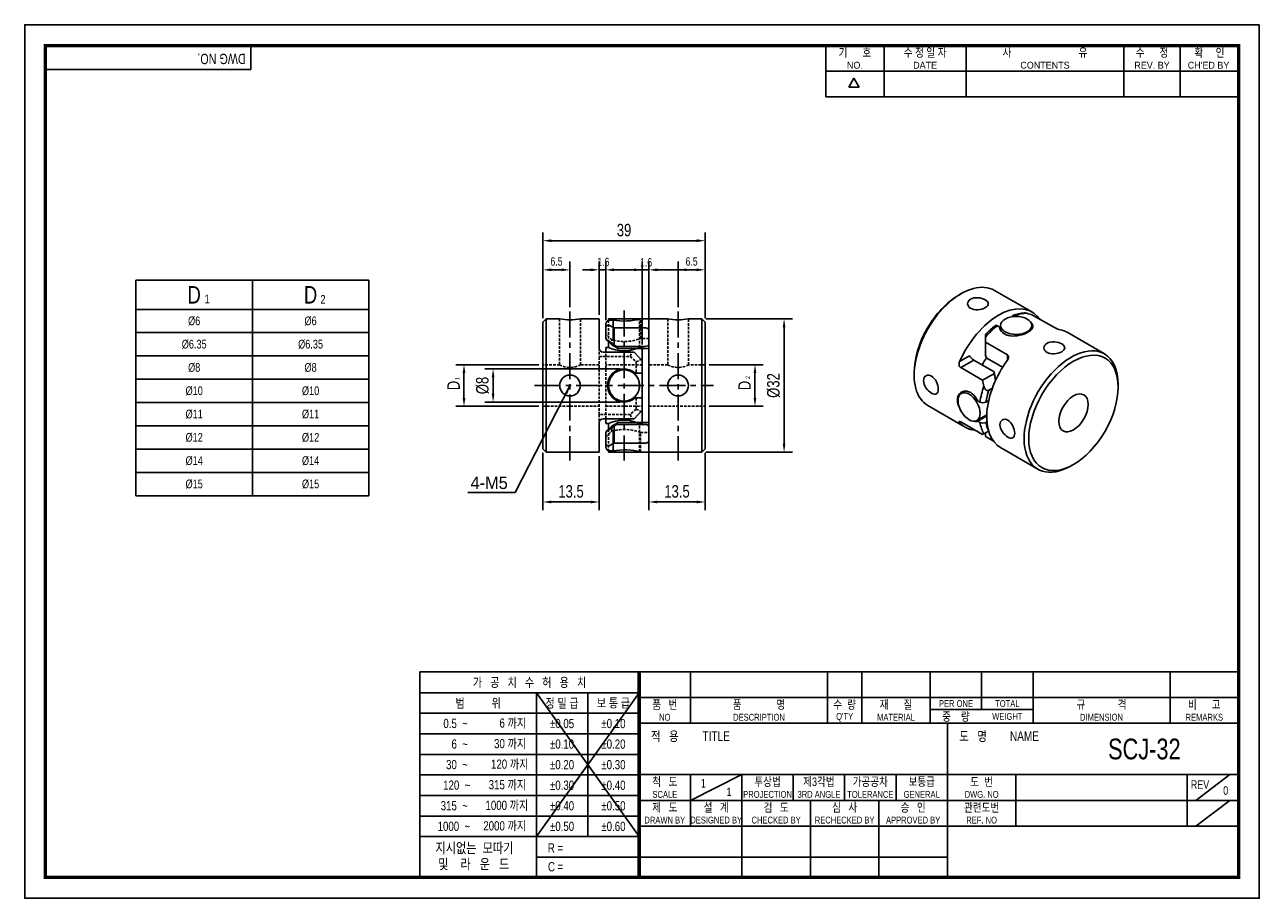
# Model space of a CAD drawing. Header units: millimetres. Extents: x 0 to 297, y 0 to 210.
import ezdxf
from ezdxf.enums import TextEntityAlignment as Align

# ---------------------------------------------------------------- set-up
doc = ezdxf.new("R2010")
doc.units = ezdxf.units.MM
doc.header["$LTSCALE"] = 5
for name, pattern in [('CENTER', [2, 1.25, -0.25, 0.25, -0.25]), ('CENTER2', [1.125, 0.75, -0.125, 0.125, -0.125]), ('DASHED', [0.75, 0.5, -0.25]), ('HIDDEN', [0.375, 0.25, -0.125]), ('HIDDEN2', [0.1875, 0.125, -0.0625]), ('PHANTOM2', [1.25, 0.625, -0.125, 0.125, -0.125, 0.125, -0.125])]:
    doc.linetypes.add(name, pattern=pattern)
doc.layers.get('0').update_dxf_attribs({"linetype": 'CONTINUOUS'})
doc.layers.get('Defpoints').update_dxf_attribs({"linetype": 'CONTINUOUS'})
for name, color, linetype in [('BM', 2, 'CONTINUOUS'), ('C', 1, 'CENTER2'), ('CT', 1, 'CENTER'), ('D', 7, 'CONTINUOUS'), ('DIM', 7, 'CONTINUOUS'), ('H', 3, 'HIDDEN'), ('HD', 4, 'DASHED'), ('P', 4, 'PHANTOM2')]:
    doc.layers.add(name, color=color, linetype=linetype)
doc.styles.get("Standard").update_dxf_attribs({"font": 'Gulim.ttf', "width": 0.8, "height": 3})
doc.dimstyles.new('LIM', dxfattribs={"dimtxt": 2, "dimasz": 2, "dimexe": 2, "dimexo": 1, "dimgap": 1, "dimtad": 1, "dimdec": 3, "dimzin": 9, "dimdsep": 46, "dimtxsty": 'Standard', "dimcen": 3, "dimclrd": 1, "dimclre": 1, "dimadec": 0, "dimazin": 0, "dimtfac": 1, "dimtdec": 3, "dimtmove": 0, "dimatfit": 3, "dimfxl": 0, "dimtolj": 1, "dimtzin": 0, "dimarcsym": 0})

# ---------------------------------------------------------------- blocks, each defined once
blk = doc.blocks.new('*D252')
at = {"layer": 'Defpoints', "color": 0}
for p in [(112.68, 127.27), (144.18, 127.27), (144.18, 119.27)]:
    blk.add_point(p, dxfattribs=at)
at = {"layer": 'DIM', "color": 1, "lineweight": -2}
for p, q in [((143.18, 127.27), (110.68, 127.27)), ((112.68, 121.27), (112.68, 125.27)), ((143.18, 119.27), (110.68, 119.27))]:
    blk.add_line(p, q, dxfattribs=at)
at = {"layer": 'DIM', "color": 1}
for points in [[(112.35, 125.27), (113.01, 125.27), (112.68, 127.27)], [(112.35, 121.27), (113.01, 121.27), (112.68, 119.27)]]:
    blk.add_solid(points, dxfattribs=at)
at = {"layer": 'DIM', "color": 0, "insert": (110.14, 123.27), "char_height": 3, "attachment_point": 5, "rotation": 90}
blk.add_mtext('\\A1;%%C8', dxfattribs=at)
blk = doc.blocks.new('*D253')
at = {"layer": 'Defpoints', "color": 0}
for p in [(163.68, 158.08), (124.68, 138.47), (163.68, 138.47)]:
    blk.add_point(p, dxfattribs=at)
at = {"layer": 'DIM', "color": 1, "lineweight": -2}
for p, q in [((124.68, 139.47), (124.68, 160.08)), ((126.68, 158.08), (161.68, 158.08)), ((163.68, 139.47), (163.68, 160.08))]:
    blk.add_line(p, q, dxfattribs=at)
at = {"layer": 'DIM', "color": 1}
for points in [[(126.68, 158.41), (126.68, 157.74), (124.68, 158.08)], [(161.68, 158.41), (161.68, 157.74), (163.68, 158.08)]]:
    blk.add_solid(points, dxfattribs=at)
at = {"layer": 'DIM', "color": 0, "insert": (144.18, 160.61), "char_height": 3, "attachment_point": 5}
blk.add_mtext('\\A1;39', dxfattribs=at)
blk = doc.blocks.new('*D254')
at = {"layer": 'Defpoints', "color": 0}
for p in [(124.68, 108.07), (138.18, 107.27), (138.18, 95.27)]:
    blk.add_point(p, dxfattribs=at)
at = {"layer": 'DIM', "color": 1, "lineweight": -2}
for p, q in [((124.68, 107.07), (124.68, 93.27)), ((138.18, 106.27), (138.18, 93.27)), ((126.68, 95.27), (136.18, 95.27))]:
    blk.add_line(p, q, dxfattribs=at)
at = {"layer": 'DIM', "color": 1}
for points in [[(126.68, 95.61), (126.68, 94.94), (124.68, 95.27)], [(136.18, 95.61), (136.18, 94.94), (138.18, 95.27)]]:
    blk.add_solid(points, dxfattribs=at)
at = {"layer": 'DIM', "color": 0, "insert": (131.43, 97.81), "char_height": 3, "attachment_point": 5}
blk.add_mtext('\\A1;13.5', dxfattribs=at)
blk = doc.blocks.new('*D255')
at = {"layer": 'Defpoints', "color": 0}
for p in [(105.68, 128.27), (124.68, 128.27), (124.68, 118.27)]:
    blk.add_point(p, dxfattribs=at)
at = {"layer": 'DIM', "color": 1, "lineweight": -2}
for p, q in [((123.68, 128.27), (103.68, 128.27)), ((105.68, 120.27), (105.68, 126.27)), ((123.68, 118.27), (103.68, 118.27))]:
    blk.add_line(p, q, dxfattribs=at)
at = {"layer": 'DIM', "color": 1}
for points in [[(105.35, 126.27), (106.01, 126.27), (105.68, 128.27)], [(105.35, 120.27), (106.01, 120.27), (105.68, 118.27)]]:
    blk.add_solid(points, dxfattribs=at)
at = {"layer": 'DIM', "color": 0, "insert": (103.18, 123.27), "char_height": 3, "attachment_point": 5, "rotation": 90}
blk.add_mtext('\\A1;D', dxfattribs=at)
blk = doc.blocks.new('*D256')
at = {"layer": 'Defpoints', "color": 0}
for p in [(150.18, 114.38), (163.68, 108.07), (150.18, 95.27)]:
    blk.add_point(p, dxfattribs=at)
at = {"layer": 'DIM', "color": 1, "lineweight": -2}
for p, q in [((150.18, 113.38), (150.18, 93.27)), ((163.68, 107.07), (163.68, 93.27)), ((161.68, 95.27), (152.18, 95.27))]:
    blk.add_line(p, q, dxfattribs=at)
at = {"layer": 'DIM', "color": 1}
for points in [[(152.18, 95.61), (152.18, 94.94), (150.18, 95.27)], [(161.68, 95.61), (161.68, 94.94), (163.68, 95.27)]]:
    blk.add_solid(points, dxfattribs=at)
at = {"layer": 'DIM', "color": 0, "insert": (156.93, 97.81), "char_height": 3, "attachment_point": 5}
blk.add_mtext('\\A1;13.5', dxfattribs=at)
blk = doc.blocks.new('*D257')
at = {"layer": 'Defpoints', "color": 0}
for p in [(162.88, 139.27), (162.88, 107.27), (182.68, 107.27)]:
    blk.add_point(p, dxfattribs=at)
at = {"layer": 'DIM', "color": 1, "lineweight": -2}
for p, q in [((163.88, 139.27), (184.68, 139.27)), ((182.68, 137.27), (182.68, 109.27)), ((163.88, 107.27), (184.68, 107.27))]:
    blk.add_line(p, q, dxfattribs=at)
at = {"layer": 'DIM', "color": 1}
for points in [[(182.35, 137.27), (183.01, 137.27), (182.68, 139.27)], [(182.35, 109.27), (183.01, 109.27), (182.68, 107.27)]]:
    blk.add_solid(points, dxfattribs=at)
at = {"layer": 'DIM', "color": 0, "insert": (180.14, 123.27), "char_height": 3, "attachment_point": 5, "rotation": 90}
blk.add_mtext('\\A1;%%C32', dxfattribs=at)
blk = doc.blocks.new('*D258')
at = {"layer": 'Defpoints', "color": 0}
for p in [(163.68, 128.27), (163.68, 118.27), (175.68, 118.27)]:
    blk.add_point(p, dxfattribs=at)
at = {"layer": 'DIM', "color": 1, "lineweight": -2}
for p, q in [((164.68, 128.27), (177.68, 128.27)), ((175.68, 126.27), (175.68, 120.27)), ((164.68, 118.27), (177.68, 118.27))]:
    blk.add_line(p, q, dxfattribs=at)
at = {"layer": 'DIM', "color": 1}
for points in [[(175.35, 126.27), (176.01, 126.27), (175.68, 128.27)], [(175.35, 120.27), (176.01, 120.27), (175.68, 118.27)]]:
    blk.add_solid(points, dxfattribs=at)
at = {"layer": 'DIM', "color": 0, "insert": (173.18, 123.27), "char_height": 3, "attachment_point": 5, "rotation": 90}
blk.add_mtext('\\A1;D', dxfattribs=at)

msp = doc.modelspace()

# ---------------------------------------------------------------- linework, layer by layer
for p, q in [((54.437, 199.2323), (54.437, 205)), ((192.7139, 192.6407), (192.7139, 205)), ((206.7211, 192.6407), (206.7211, 205)), ((226.4959, 192.6407), (226.4959, 205)), ((264.3976, 192.6407), (264.3976, 205)), ((277.9928, 192.6407), (277.9928, 205)), ((54.437, 199.2323), (5, 199.2323)), ((192.7139, 198.8204), (291.588, 198.8204)), ((198.2565, 194.9765), (199.4924, 197.1172)), ((200.7283, 194.9765), (199.4924, 197.1172)), ((200.7283, 194.9765), (198.2565, 194.9765)), ((192.7139, 192.6407), (291.588, 192.6407)), ((26.7749, 148.573), (26.7749, 96.773)), ((26.7749, 148.573), (82.7749, 148.573)), ((82.7749, 148.573), (82.7749, 96.773)), ((26.7749, 96.773), (82.7749, 96.773)), ((95.0758, 54.437), (95.0758, 5)), ((147.8086, 54.437), (95.0758, 54.437)), ((292, 54.437), (147.8086, 54.437)), ((147.8086, 54.437), (147.8086, 5)), ((160.1679, 54.437), (160.1679, 42.0778)), ((193.1259, 54.437), (193.1259, 42.0778)), ((201.3654, 54.437), (201.3654, 42.0778)), ((217.8444, 54.437), (217.8444, 42.0778)), ((230.2037, 54.437), (230.2037, 45.3736)), ((242.563, 54.437), (242.563, 42.0778)), ((275.521, 54.437), (275.521, 42.0778)), ((147.8086, 49.4295), (95.0758, 49.4295)), ((147.8086, 49.4295), (123.0901, 14.8235)), ((123.0901, 49.4295), (147.8086, 14.8235)), ((123.0901, 49.4295), (123.0901, 5)), ((135.4493, 49.4295), (135.4493, 14.8235)), ((147.8086, 48.2574), (292, 48.2574)), ((217.8444, 45.3736), (242.563, 45.3736)), ((147.8086, 44.4858), (95.0758, 44.4858)), ((147.8086, 42.0778), (292, 42.0778)), ((221.9642, 5), (221.9642, 42.0778)), ((147.8086, 39.5421), (95.0758, 39.5421)), ((147.8086, 34.5984), (95.0758, 34.5984)), ((147.8086, 29.7185), (292, 29.7185)), ((160.1679, 23.5389), (172.5271, 29.7185)), ((160.1679, 29.7185), (160.1679, 17.3593)), ((172.5271, 29.7185), (172.5271, 5)), ((184.8864, 29.7185), (184.8864, 23.5389)), ((197.2457, 29.7185), (197.2457, 23.5389)), ((209.6049, 29.7185), (209.6049, 23.5389)), ((238.4432, 29.7185), (238.4432, 17.3593)), ((279.6407, 29.7185), (279.6407, 17.3593)), ((281.7006, 23.5389), (289.9401, 29.7185)), ((147.8086, 29.6547), (95.0758, 29.6547)), ((147.8086, 24.711), (95.0758, 24.711)), ((147.8086, 23.5389), (221.9642, 23.5389)), ((189.0061, 23.5389), (189.0061, 5)), ((205.4852, 23.5389), (205.4852, 5)), ((221.9642, 23.5389), (292, 23.5389)), ((281.7006, 17.3593), (289.9401, 23.5389)), ((147.8086, 19.7673), (95.0758, 19.7673)), ((147.8086, 17.3593), (292, 17.3593)), ((147.8086, 14.8235), (95.0758, 14.8235)), ((147.8086, 9.8798), (123.0901, 9.8798)), ((147.8086, 9.8798), (221.9642, 9.8798))]:
    msp.add_line(p, q)
at = {"color": 4}
for p, q in [((54.7749, 148.573), (54.7749, 96.773)), ((26.7749, 141.573), (82.7749, 141.573))]:
    msp.add_line(p, q, dxfattribs=at)
at = {"color": 1}
for p, q in [((26.7749, 135.973), (82.7749, 135.973)), ((26.7749, 130.373), (82.7749, 130.373)), ((26.7749, 124.773), (82.7749, 124.773)), ((26.7749, 119.173), (82.7749, 119.173)), ((26.7749, 113.573), (82.7749, 113.573)), ((26.7749, 107.973), (82.7749, 107.973)), ((26.7749, 102.373), (82.7749, 102.373))]:
    msp.add_line(p, q, dxfattribs=at)
msp.add_lwpolyline([(297, 210), (0, 210), (0, 0), (297, 0)], close=True)
msp.add_lwpolyline([(292, 205, 0.8, 0.8, 0), (5, 205, 0.8, 0.8, 0), (5, 5, 0.8, 0.8, 0), (292, 5, 0.8, 0.8, 0)], format="xyseb", close=True)
at = {"const_width": 0.824}
msp.add_lwpolyline([(147.8086, 5), (147.8086, 54.437)], dxfattribs=at)
at = {"layer": 'BM', "linetype": 'Continuous'}
for p, q in [((242.2637, 140.9503), (233.2834, 146.135)), ((225.2834, 145.3426), (224.7177, 145.016)), ((238.2235, 140.0894), (238.5988, 139.8727)), ((247.6987, 137.1828), (242.4661, 140.2039)), ((243.3545, 139.6909), (243.6178, 139.8429)), ((125.4788, 139.2723), (124.6788, 138.4723)), ((124.6788, 108.0723), (124.6788, 138.4723)), ((125.4788, 107.2723), (125.4788, 139.2723)), ((128.6869, 139.2723), (125.4788, 139.2723)), ((138.1788, 139.2723), (133.6771, 139.2723)), ((138.1788, 139.2723), (138.1788, 132.2723)), ((139.7788, 137.02), (139.7788, 137.9692)), ((139.7788, 134.5944), (139.7788, 137.02)), ((140.4288, 139.2723), (147.9288, 139.2723)), ((140.4288, 139.2723), (140.4288, 138.9219)), ((141.533, 138.9885), (140.7788, 138.9885)), ((141.7788, 137.1287), (141.7788, 133.0791)), ((141.7788, 137.1287), (149.1788, 137.1287)), ((147.9288, 139.2116), (147.9288, 139.2723)), ((154.6805, 139.2723), (148.1763, 139.2723)), ((162.8788, 139.2723), (159.6706, 139.2723)), ((162.8788, 107.2723), (162.8788, 139.2723)), ((163.6788, 138.4723), (162.8788, 139.2723)), ((163.6788, 108.0723), (163.6788, 138.4723)), ((234.5142, 137.332), (233.9808, 137.6399)), ((234.7563, 137.7083), (234.7563, 136.573)), ((242.2563, 136.8344), (242.2563, 137.7083)), ((139.7788, 134.5944), (140.0283, 134.172)), ((141.2788, 133.0417), (140.0283, 134.172)), ((140.4288, 133.81), (140.4288, 132.4201)), ((150.1788, 136.5011), (150.1788, 110.0435)), ((231.1524, 134.922), (231.1524, 135.5159)), ((231.1524, 134.922), (231.1524, 133.6719)), ((231.1524, 133.6719), (236.385, 130.6509)), ((231.1524, 133.6719), (231.1524, 130.3654)), ((259.7292, 130.8665), (250.749, 136.0513)), ((146.5788, 131.2723), (139.1788, 131.2723)), ((139.7788, 131.2723), (139.7788, 132.4223)), ((140.434, 132.4223), (139.7788, 132.4223)), ((141.7788, 133.0791), (142.2583, 132.6531)), ((142.2583, 132.6531), (149.1788, 132.6531)), ((142.6738, 132.1648), (142.2583, 132.6531)), ((150.1788, 132.1648), (142.6738, 132.1648)), ((147.5788, 130.2723), (146.5788, 131.2723)), ((148.5788, 129.2796), (148.5788, 132.1718)), ((147.5788, 130.2723), (148.5788, 129.2723)), ((148.5788, 129.2723), (148.5788, 126.2723)), ((224.9095, 129.0417), (227.287, 130.4143)), ((228.3375, 129.3879), (225.1728, 127.5607)), ((233.2311, 126.5626), (228.3375, 129.3879)), ((231.1524, 130.3654), (231.4915, 129.8218)), ((231.4915, 129.8218), (235.2601, 127.646)), ((236.385, 129.3219), (236.385, 130.6509)), ((146.8245, 126.2723), (147.5788, 126.2723)), ((148.5788, 126.2723), (147.5788, 126.2723)), ((148.5788, 120.2723), (148.5788, 126.2723)), ((213.9697, 126.3998), (213.9697, 125.7466)), ((230.4054, 124.5397), (225.1728, 127.5607)), ((230.4054, 124.5397), (233.2689, 126.1929)), ((233.2689, 126.1929), (233.2311, 126.5626)), ((233.2519, 126.3794), (233.2311, 126.5626)), ((233.351, 125.6401), (233.2531, 126.3795)), ((226.2874, 121.9199), (225.3176, 121.36)), ((232.7931, 122.6522), (231.8965, 122.1346)), ((263.0429, 122.8889), (263.0429, 123.5421)), ((147.5788, 120.2723), (146.8245, 120.2723)), ((147.5788, 120.2723), (148.5788, 120.2723)), ((148.5788, 120.2723), (148.5788, 117.2723)), ((229.2641, 119.5976), (229.7974, 119.2897)), ((231.2253, 119.2976), (231.9129, 119.6946)), ((146.5788, 115.2723), (147.5788, 116.2723)), ((148.5788, 117.2723), (147.5788, 116.2723)), ((148.5788, 114.3764), (148.5788, 117.2723)), ((217.2834, 118.4222), (226.2637, 113.2375)), ((229.0676, 114.8648), (231.446, 116.238)), ((231.438, 115.9538), (229.2641, 114.6986)), ((138.1788, 107.2723), (138.1788, 114.2723)), ((139.1788, 115.2723), (146.5788, 115.2723)), ((139.7788, 114.1223), (139.7788, 115.2723)), ((139.7788, 114.1223), (140.431, 114.1223)), ((140.0283, 112.3726), (141.2788, 113.5029)), ((140.4288, 114.1233), (140.4288, 112.7346)), ((142.2583, 113.8915), (141.7788, 113.4655)), ((141.7788, 113.4655), (141.7788, 109.4159)), ((142.2583, 113.8915), (142.6738, 114.3798)), ((149.1788, 113.8915), (142.2583, 113.8915)), ((142.6738, 114.3798), (150.1788, 114.3798)), ((225.1728, 114.4968), (224.9095, 114.3448)), ((225.1728, 114.4968), (230.4054, 111.4757)), ((229.7974, 114.3907), (229.2641, 114.6986)), ((231.2253, 114.3986), (231.4786, 114.5449)), ((140.0283, 112.3726), (139.7788, 111.9501)), ((139.7788, 109.5246), (139.7788, 111.9501)), ((230.4054, 111.4757), (230.737, 111.6672)), ((231.8801, 112.3272), (230.737, 111.6672)), ((231.1524, 111.907), (231.1524, 111.0445)), ((231.1524, 111.0445), (232.951, 110.0061)), ((124.6788, 108.0723), (125.4788, 107.2723)), ((125.4788, 107.2723), (138.1788, 107.2723)), ((139.7788, 108.5754), (139.7788, 109.5246)), ((140.4288, 107.6244), (140.4288, 107.2723)), ((140.4288, 107.2723), (147.9288, 107.2723)), ((141.533, 107.5561), (140.7788, 107.5561)), ((141.7788, 109.4159), (149.1788, 109.4159)), ((147.9288, 107.2723), (147.9288, 107.3329)), ((148.1732, 107.2723), (162.8788, 107.2723)), ((162.8788, 107.2723), (163.6788, 108.0723)), ((234.749, 108.3385), (243.7292, 103.1537)), ((251.7292, 103.9462), (252.2949, 104.2728))]:
    msp.add_line(p, q, dxfattribs=at)
at = {"layer": 'BM', "linetype": 'HIDDEN2'}
for p, q in [((142.6738, 132.1648), (142.2583, 132.6531)), ((142.2583, 113.8915), (142.6738, 114.3798)), ((147.9236, 114.1223), (148.5788, 114.1223)), ((148.5788, 114.1223), (148.5788, 114.3764)), ((141.533, 112.3636), (141.533, 107.5561)), ((149.1788, 109.4159), (141.7788, 109.4159))]:
    msp.add_line(p, q, dxfattribs=at)
at = {"layer": 'BM', "linetype": 'Continuous'}
for centre, radius in [((131.1788, 123.2723), 2.5), ((144.1788, 123.2723), 3.75), ((157.1788, 123.2723), 2.5)]:
    msp.add_circle(centre, radius, dxfattribs=at)
at = {"layer": 'BM', "linetype": 'HIDDEN2'}
msp.add_circle((144.1788, 123.2723), 3.75, dxfattribs=at)
at = {"layer": 'BM', "linetype": 'Continuous'}
for centre, radius, start, end in [((240.9925, 131.3699), 9.3599, 93.503066, 110.034617), ((247.6591, 143.4772), 5.4351, 221.965087, 237.873296), ((131.1788, 155.0664), 15.9907, 261.005437, 278.994562), ((140.7877, 137.9795), 1.009, 90.509785, 180.58515), ((133.7788, 123.2723), 16, 60, 64.05552), ((144.1914, 154.6926), 15.9275, 260.392023, 284.497941), ((157.1788, 155.0664), 15.9907, 261.005438, 278.994563), ((246.7176, 121.1838), 21.1569, 128.866904, 137.368213), ((250.2397, 141.9873), 5.4351, 242.126704, 258.034913), ((134.4417, 123.2754), 12.2452, 53.188789, 62.85619), ((139.1788, 132.2723), 1, 180, 270), ((144.1788, 140.7173), 9.1033, 245.673306, 289.762687), ((135.4129, 122.1619), 12.3604, 54.024858, 61.668428), ((144.1788, 123.2723), 4, 48.590378, 311.409622), ((255.0789, 128.7718), 21.962, 186.74343, 191.293989), ((253.3911, 128.8085), 20.2887, 188.946943, 192.234029), ((230.5037, 120.6817), 1.5609, 243.097768, 297.534406), ((139.1788, 114.2723), 1, 90, 180), ((134.4416, 123.2694), 12.2455, 297.143804, 306.81103), ((144.1788, 105.8273), 9.1033, 70.270798, 114.326703), ((135.4129, 124.3827), 12.3603, 298.331564, 305.975219), ((230.5037, 115.7827), 1.5609, 243.097613, 297.534561), ((140.7885, 108.5658), 1.0097, 179.454989, 269.450075), ((133.7788, 123.2723), 16, 295.94448, 300), ((144.1914, 91.852), 15.9275, 75.502116, 99.607923)]:
    msp.add_arc(centre, radius, start, end, dxfattribs=at)
at = {"layer": 'BM', "linetype": 'HIDDEN2'}
for centre, start, end in [((144.1788, 140.7173), 289.762687, 294.326703), ((144.1788, 105.8273), 65.673306, 70.270798)]:
    msp.add_arc(centre, 9.1033, start, end, dxfattribs=at)
at = {"layer": 'BM', "linetype": 'Continuous'}
for centre, major_axis, ratio, start_param, end_param in [((225.2834, 132.2786), (-8, -13.8564), 0.57735027, 3.14159265, 6.28318531), ((224.7177, 132.6052), (7.6, 13.1636), 0.57735027, 0.78539816, 2.35619449), ((234.2637, 127.0939), (-8, -13.8564), 0.57735027, 2.95360091, 4.90038073), ((236.1022, 126.0324), (8, 13.8564), 0.57735027, 0.33258157, 0.59678178), ((231.1524, 128.8902), (22.6274, 0), 0.57735027, 1.04719755, 1.11797973), ((236.1022, 126.0324), (8, 13.8564), 0.57735027, 0.97401455, 1.23821476), ((242.749, 122.1949), (-8, -13.8564), 0.57735027, 3.14159265, 3.3295844), ((149.1788, 133.1388), (1, 0), 0.48570846, 4.71238898, 6.28318531), ((251.7292, 117.0101), (8, 13.8564), 0.57735027, 0, 3.92699082), ((251.7292, 117.0101), (8, 13.8564), 0.57735027, 5.49778714, 6.28318531), ((227.9941, 130.0061), (-0.7617, 0.7109), 0.27351648, 0.70211093, 2.27290725), ((235.395, 126.4407), (4.575, 7.9241), 0.57735027, 1.4539702, 1.67785245), ((242.749, 122.1949), (8, 13.8564), 0.57735027, 1.38280458, 3.14159265), ((240.9105, 123.2563), (-8, -13.8564), 0.57735027, 5.04497055, 5.30917076), ((245.8602, 120.3986), (-11.3137, 19.5959), 0.57735027, 1.04719755, 1.11797973), ((241.6176, 122.8481), (-7.5, -12.9904), 0.57735027, 5.0862703, 5.29642922), ((149.1788, 113.4058), (-1, 0), 0.48570846, 3.14159265, 4.71238898), ((234.2637, 127.0939), (8, 13.8564), 0.57735027, 2.95360091, 3.40339204), ((240.9105, 123.2563), (-8, -13.8564), 0.57735027, 5.68640353, 5.95060374), ((241.6176, 122.8481), (-7.5, -12.9904), 0.57735027, 5.69914506, 5.89203899)]:
    msp.add_ellipse(centre, major_axis=major_axis, ratio=ratio, start_param=start_param, end_param=end_param, dxfattribs=at)
for centre, major_axis in [((238.5063, 137.7083), (-3.75, 0)), ((252.2949, 116.6835), (-7.6, -13.1636)), ((227.1926, 118.1124), (1.875, -3.2476)), ((252.2949, 116.6835), (-2.5, -4.3301))]:
    msp.add_ellipse(centre, major_axis=major_axis, ratio=0.57735027, dxfattribs=at)
for points, knots in [([(231.0817, 143.8757), (230.6138, 144.1459), (229.9648, 144.3372), (228.6625, 144.4207), (228.0094, 144.3032), (227.085, 143.7702), (226.8141, 143.3587), (226.8137, 142.5134), (227.0838, 142.1016), (228.0071, 141.5681), (228.6598, 141.4506), (229.9634, 141.5335), (230.6125, 141.7244), (231.5479, 142.2637), (231.8134, 142.6006), (231.8144, 143.2686), (231.5496, 143.6056), (231.0817, 143.8757)], [0, 0, 0, 0, 0.125, 0.125, 0.25, 0.25, 0.375, 0.375, 0.5, 0.5, 0.625, 0.625, 0.75, 0.75, 0.875, 0.875, 1, 1, 1, 1]), ([(238.2235, 140.0894), (238.1304, 140.1431), (238.0368, 140.1752), (237.8646, 140.1899), (237.7866, 140.1731), (237.6553, 140.0929), (237.604, 140.0307), (237.5486, 139.9034), (237.5339, 139.85), (237.5253, 139.792)], [0, 0, 0, 0, 0.25, 0.25, 0.5, 0.5, 0.75, 0.75, 0.897646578, 0.897646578, 0.897646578, 0.897646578]), ([(240.4206, 140.7139), (240.4816, 140.7172), (240.5432, 140.7169), (240.758, 140.7051), (240.9068, 140.6783), (241.0519, 140.6375)], [0.649737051, 0.649737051, 0.649737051, 0.649737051, 0.75, 0.75, 1, 1, 1, 1]), ([(140.7788, 137.6598), (140.6662, 137.7146), (140.5471, 137.7497), (140.4281, 137.7553), (140.3437, 137.7593), (140.2577, 137.7483), (140.1762, 137.7171), (140.1124, 137.6926), (140.05, 137.655), (139.9949, 137.6032), (139.9497, 137.5605), (139.9085, 137.5071), (139.8756, 137.4459), (139.8426, 137.3845), (139.8171, 137.3135), (139.8012, 137.2398), (139.7859, 137.169), (139.7788, 137.094), (139.7788, 137.02)], [0, 0, 0, 0, 0.27700825, 0.27700825, 0.27700825, 0.47307559, 0.47307559, 0.47307559, 0.62645549, 0.62645549, 0.62645549, 0.7524849, 0.7524849, 0.7524849, 0.87900971, 0.87900971, 0.87900971, 1, 1, 1, 1]), ([(149.1788, 137.1287), (149.2794, 137.1287), (149.3813, 137.1197), (149.476, 137.1025), (149.5704, 137.0854), (149.6601, 137.0599), (149.739, 137.0282), (149.8217, 136.995), (149.8946, 136.9543), (149.9545, 136.9091), (150.022, 136.8581), (150.0746, 136.8004), (150.1113, 136.7396), (150.1566, 136.6646), (150.1788, 136.5832), (150.1788, 136.5011)], [0, 0, 0, 0, 0.17642378, 0.17642378, 0.17642378, 0.35227127, 0.35227127, 0.35227127, 0.53630053, 0.53630053, 0.53630053, 0.74368931, 0.74368931, 0.74368931, 1, 1, 1, 1]), ([(233.4421, 137.658), (233.4536, 137.6673), (233.4657, 137.6758), (233.543, 137.7231), (233.6217, 137.7404), (233.7937, 137.7258), (233.8865, 137.6944), (233.9808, 137.6399)], [0.45183848, 0.45183848, 0.45183848, 0.45183848, 0.5, 0.5, 0.75, 0.75, 1, 1, 1, 1]), ([(234.5142, 137.332), (234.5617, 136.8161), (234.8333, 136.3106), (235.744, 135.5511), (236.3863, 135.2979), (237.8138, 135.1088), (238.5961, 135.1643), (240.1002, 135.4957), (240.7942, 135.7631), (241.8761, 136.3879), (242.2589, 136.7466), (242.5767, 137.4613), (242.5188, 137.8272), (242.1888, 138.2585), (242.1187, 138.3361), (242.0392, 138.4126)], [0, 0, 0, 0, 0.125, 0.125, 0.25, 0.25, 0.375, 0.375, 0.5, 0.5, 0.625, 0.625, 0.75, 0.75, 0.777682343, 0.777682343, 0.777682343, 0.777682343]), ([(245.9309, 131.22), (246.3989, 130.9499), (247.0478, 130.8359), (248.3502, 130.9196), (249.0033, 131.1133), (249.9277, 131.6465), (250.1985, 131.9827), (250.1989, 132.6588), (249.9288, 132.9942), (249.0055, 133.5276), (248.3529, 133.7221), (247.0493, 133.8065), (246.4001, 133.6921), (245.4647, 133.153), (245.1992, 132.7399), (245.1982, 131.9047), (245.463, 131.4902), (245.9309, 131.22)], [0, 0, 0, 0, 0.125, 0.125, 0.25, 0.25, 0.375, 0.375, 0.5, 0.5, 0.625, 0.625, 0.75, 0.75, 0.875, 0.875, 1, 1, 1, 1]), ([(225.1728, 127.5607), (225.1217, 127.5903), (225.0748, 127.6273), (224.9891, 127.7156), (224.9503, 127.7674), (224.8519, 127.9355), (224.808, 128.0683), (224.7665, 128.3461), (224.7684, 128.4904), (224.8119, 128.7752), (224.8522, 128.9113), (224.9095, 129.0417)], [0, 0, 0, 0, 0.125, 0.125, 0.25, 0.25, 0.5, 0.5, 0.75, 0.75, 1, 1, 1, 1]), ([(236.385, 130.6509), (236.4362, 130.6213), (236.4807, 130.5856), (236.5574, 130.5025), (236.5895, 130.4546), (236.6628, 130.301), (236.6828, 130.182), (236.6709, 129.9349), (236.6397, 129.8076), (236.5378, 129.5565), (236.4692, 129.4367), (236.385, 129.3219)], [0, 0, 0, 0, 0.125, 0.125, 0.25, 0.25, 0.5, 0.5, 0.75, 0.75, 1, 1, 1, 1]), ([(218.1392, 125.5411), (217.6713, 125.8112), (217.1811, 125.8335), (216.4576, 125.4156), (216.2328, 124.9747), (216.2322, 123.9081), (216.4532, 123.288), (217.1849, 122.1892), (217.6767, 121.7258), (218.6003, 121.1922), (219.0285, 121.1272), (219.6084, 121.4607), (219.7677, 121.8579), (219.7683, 122.9367), (219.6094, 123.5948), (219.0313, 124.7643), (218.6071, 125.2709), (218.1392, 125.5411)], [0, 0, 0, 0, 0.125, 0.125, 0.25, 0.25, 0.375, 0.375, 0.5, 0.5, 0.625, 0.625, 0.75, 0.75, 0.875, 0.875, 1, 1, 1, 1]), ([(229.2641, 119.5976), (228.9291, 120.2795), (228.4799, 120.8875), (227.4491, 121.7163), (226.8635, 121.9368), (225.7775, 121.9288), (225.2786, 121.7097), (224.5634, 120.9228), (224.3641, 120.3697), (224.3643, 119.1202), (224.5697, 118.4218), (224.9639, 117.6938), (225.0063, 117.6194), (225.0506, 117.5454)], [0, 0, 0, 0, 0.125, 0.125, 0.25, 0.25, 0.375, 0.375, 0.5, 0.5, 0.625, 0.625, 0.639319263, 0.639319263, 0.639319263, 0.639319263]), ([(230.737, 123.0981), (230.7742, 122.9521), (230.8252, 122.8102), (230.9634, 122.5372), (231.05, 122.4081), (231.2628, 122.1945), (231.3891, 122.112), (231.6567, 122.0484), (231.7872, 122.0715), (231.8965, 122.1346)], [0, 0, 0, 0, 0.25, 0.25, 0.5, 0.5, 0.75, 0.75, 1, 1, 1, 1]), ([(224.9095, 114.3448), (224.8521, 114.4091), (224.812, 114.4648), (224.7686, 114.5569), (224.7664, 114.592), (224.8078, 114.63), (224.8504, 114.6325), (224.9833, 114.5952), (225.0701, 114.5561), (225.1728, 114.4968)], [0, 0, 0, 0, 0.25, 0.25, 0.5, 0.5, 0.75, 0.75, 1, 1, 1, 1]), ([(236.524, 110.8442), (236.9919, 110.574), (237.415, 110.513), (237.9938, 110.8473), (238.1525, 111.2502), (238.153, 112.3166), (237.9973, 112.9744), (237.412, 114.1578), (236.9864, 114.6594), (236.0629, 115.1931), (235.568, 115.2195), (234.8431, 114.8024), (234.6177, 114.3669), (234.6168, 113.2881), (234.8418, 112.668), (235.5646, 111.5821), (236.056, 111.1143), (236.524, 110.8442)], [0, 0, 0, 0, 0.125, 0.125, 0.25, 0.25, 0.375, 0.375, 0.5, 0.5, 0.625, 0.625, 0.75, 0.75, 0.875, 0.875, 1, 1, 1, 1]), ([(150.1788, 110.0435), (150.1788, 109.9482), (150.1486, 109.8535), (150.0873, 109.7688), (150.0404, 109.7039), (149.9738, 109.6431), (149.8901, 109.5918), (149.8059, 109.5401), (149.7013, 109.4963), (149.5853, 109.4661), (149.4853, 109.44), (149.3736, 109.4232), (149.2615, 109.4179), (149.234, 109.4166), (149.2064, 109.4159), (149.1788, 109.4159)], [0, 0, 0, 0, 0.2983454, 0.2983454, 0.2983454, 0.52560179, 0.52560179, 0.52560179, 0.75497082, 0.75497082, 0.75497082, 0.95240949, 0.95240949, 0.95240949, 1, 1, 1, 1]), ([(139.7788, 109.5246), (139.7788, 109.4467), (139.7867, 109.3676), (139.8037, 109.2935), (139.8208, 109.219), (139.8477, 109.1478), (139.8823, 109.0866), (139.9147, 109.0292), (139.9544, 108.979), (139.9978, 108.9387), (140.0544, 108.8861), (140.1186, 108.8485), (140.1842, 108.8245), (140.2751, 108.7913), (140.3712, 108.7828), (140.4649, 108.7919), (140.5715, 108.8023), (140.6777, 108.8356), (140.7788, 108.8848)], [0, 0, 0, 0, 0.12754755, 0.12754755, 0.12754755, 0.25602772, 0.25602772, 0.25602772, 0.37626033, 0.37626033, 0.37626033, 0.53336151, 0.53336151, 0.53336151, 0.75180065, 0.75180065, 0.75180065, 1, 1, 1, 1])]:
    msp.add_open_spline(points, degree=3, knots=knots, dxfattribs=at)
msp.add_open_spline([(228.3701, 114.6951), (228.7168, 114.5988), (229.0204, 114.5979), (229.2641, 114.6986)], degree=3, dxfattribs=at)
at = {"layer": 'C'}
msp.add_line((147.8086, 49.4295), (147.8086, 49.3961), dxfattribs=at)
at = {"layer": 'CT'}
for p, q in [((131.1788, 141.0757), (131.1788, 105.2723)), ((144.1788, 141.2723), (144.1788, 105.2723)), ((157.1788, 141.0757), (157.1788, 105.2723)), ((122.6788, 123.2723), (165.6788, 123.2723))]:
    msp.add_line(p, q, dxfattribs=at)
at = {"layer": 'DIM', "color": 1}
for p, q in [((124.6788, 139.4723), (124.6788, 153.0757)), ((131.1788, 142.0757), (131.1788, 153.0757)), ((138.1788, 140.2723), (138.1788, 153.0757)), ((139.7788, 138.9692), (139.7788, 153.0757)), ((148.5788, 133.1648), (148.5788, 153.0757)), ((150.1788, 133.1648), (150.1788, 153.0757)), ((157.1788, 142.0757), (157.1788, 153.0757)), ((163.6788, 139.4723), (163.6788, 153.0757)), ((126.6788, 151.0757), (129.1788, 151.0757)), ((136.1788, 151.0757), (134.1788, 151.0757)), ((138.1788, 151.0757), (139.7788, 151.0757)), ((141.7788, 151.0757), (149.6835, 151.0757)), ((146.5788, 151.0757), (144.5788, 151.0757)), ((148.5788, 151.0757), (150.1788, 151.0757)), ((152.1788, 151.0757), (160.0835, 151.0757)), ((159.1788, 151.0757), (161.6788, 151.0757))]:
    msp.add_line(p, q, dxfattribs=at)
for points in [[(126.6788, 151.409), (126.6788, 150.7423), (124.6788, 151.0757)], [(129.1788, 151.409), (129.1788, 150.7423), (131.1788, 151.0757)], [(136.1788, 151.409), (136.1788, 150.7423), (138.1788, 151.0757)], [(141.7788, 151.409), (141.7788, 150.7423), (139.7788, 151.0757)], [(146.5788, 151.409), (146.5788, 150.7423), (148.5788, 151.0757)], [(152.1788, 151.409), (152.1788, 150.7423), (150.1788, 151.0757)], [(159.1788, 151.409), (159.1788, 150.7423), (157.1788, 151.0757)], [(161.6788, 151.409), (161.6788, 150.7423), (163.6788, 151.0757)]]:
    msp.add_solid(points, dxfattribs=at)
at = {"layer": 'H'}
msp.add_line((147.8086, 49.3128), (147.8086, 49.2711), dxfattribs=at)
at = {"layer": 'HD', "linetype": 'HIDDEN2'}
for p, q in [((128.6788, 139.2723), (128.6788, 128.2704)), ((133.6788, 128.2682), (133.6788, 139.2723)), ((140.4288, 138.9219), (140.4288, 133.81)), ((141.533, 134.181), (141.533, 138.9885)), ((141.533, 138.9885), (141.533, 134.181)), ((147.9288, 132.4213), (147.9288, 139.2116)), ((148.1788, 134.5845), (148.1788, 139.2723)), ((154.6788, 139.2723), (154.6788, 128.2682)), ((159.6788, 128.2704), (159.6788, 139.2723)), ((141.2788, 134.181), (141.533, 134.181)), ((141.2788, 133.0417), (141.2788, 134.181)), ((150.1788, 134.586), (148.1746, 134.586)), ((138.1788, 132.2723), (138.1788, 130.2669)), ((139.7788, 115.2723), (139.7788, 131.2723)), ((145.6837, 130.2669), (146.0993, 131.2723)), ((148.5788, 132.4223), (147.9265, 132.4223)), ((148.5788, 132.1718), (148.5788, 132.4223)), ((128.6824, 128.2723), (124.6788, 128.2723)), ((138.1788, 128.2723), (133.6707, 128.2723)), ((138.1788, 130.2669), (145.6838, 130.2669)), ((138.1788, 116.2777), (138.1788, 130.2669)), ((148.5788, 128.2723), (139.7788, 128.2723)), ((145.6838, 130.2669), (147.0788, 128.9784)), ((147.0788, 128.9784), (148.3293, 129.5218)), ((147.0788, 128.9784), (147.0788, 126.2723)), ((154.6869, 128.2723), (150.1788, 128.2723)), ((163.6788, 128.2723), (159.6751, 128.2723)), ((147.0788, 120.2723), (147.0788, 117.5662)), ((124.6788, 118.2723), (138.1788, 118.2723)), ((145.6838, 116.2777), (138.1788, 116.2777)), ((138.1788, 116.2777), (138.1788, 114.2723)), ((139.7788, 118.2723), (148.5788, 118.2723)), ((145.6837, 116.2777), (146.0993, 115.2723)), ((147.0788, 117.5662), (145.6838, 116.2777)), ((147.0788, 117.5662), (148.3293, 117.0228)), ((150.1788, 118.2723), (163.6788, 118.2723)), ((141.2788, 112.3636), (141.2788, 113.5029)), ((147.9288, 107.3329), (147.9288, 114.1245)), ((140.4288, 112.7346), (140.4288, 107.6244)), ((141.533, 112.3636), (141.2788, 112.3636)), ((141.2788, 112.3636), (141.533, 112.3636)), ((141.533, 107.5561), (141.533, 112.3636)), ((148.1742, 111.9586), (150.1788, 111.9586)), ((148.1788, 107.2723), (148.1788, 111.9603))]:
    msp.add_line(p, q, dxfattribs=at)
for centre, radius, start, end in [((-233.9052, -227.6665), 521.2453, 43.963356, 44.200362), ((144.2049, 145.0657), 11.2078, 256.20814, 290.766518), ((131.1788, 132.5524), 4.9567, 239.710794, 300.289218), ((157.1788, 132.5524), 4.9567, 239.710782, 300.289206), ((-233.9076, 474.2134), 521.2486, 315.799639, 316.036643), ((144.2049, 101.4789), 11.2078, 69.233443, 103.791903)]:
    msp.add_arc(centre, radius, start, end, dxfattribs=at)
at = {"layer": 'P'}
msp.add_line((147.8086, 49.221), (147.8086, 49.1627), dxfattribs=at)

# ---------------------------------------------------------------- texts
for s, insert, char_height, width, attachment_point in [('D', (40.7749, 145.073), 4.2, 28, 5), ('D', (68.7749, 145.073), 4.2, 28, 5), ('1', (43.2707, 145.0979), 2.1, 6.3, 1), ('2', (71.1411, 145.0174), 2.1, 3.36, 1), ('%%c6', (40.7749, 138.773), 2.1, 28, 5), ('%%c6', (68.7749, 138.773), 2.1, 28, 5), ('%%c6.35', (40.7749, 133.173), 2.1, 28, 5), ('%%c6.35', (68.7749, 133.173), 2.1, 28, 5), ('%%c8', (40.7749, 127.573), 2.1, 28, 5), ('%%c8', (68.7749, 127.573), 2.1, 28, 5), ('%%c10', (40.7749, 121.973), 2.1, 28, 5), ('%%c10', (68.7749, 121.973), 2.1, 28, 5), ('%%c11', (40.7749, 116.373), 2.1, 28, 5), ('%%c11', (68.7749, 116.373), 2.1, 28, 5), ('%%c12', (40.7749, 110.773), 2.1, 28, 5), ('%%c12', (68.7749, 110.773), 2.1, 28, 5), ('%%c14', (40.7749, 105.173), 2.1, 28, 5), ('%%c14', (68.7749, 105.173), 2.1, 28, 5), ('%%c15', (40.7749, 99.573), 2.1, 28, 5), ('%%c15', (68.7749, 99.573), 2.1, 28, 5)]:
    msp.add_mtext(s, dxfattribs=dict(insert=insert, char_height=char_height, width=width, attachment_point=attachment_point))
at = {"layer": 'D', "width": 0.8}
for s, height, p in [('확     인', 2.05988, (284.9964, 203.3521)), ('기      호', 2.05988, (199.7175, 203.3521)), ('수 정 일 자', 2.05988, (216.6085, 203.3521)), ('사                           유', 2.059877, (245.4468, 203.3521)), ('수      정', 2.05988, (271.1952, 203.3521)), ('가   공   치   수   허   용   치', 2.224667, (121.4422, 51.9333)), ('범          위', 2.224667, (109.0829, 46.9576)), ('정 밀 급', 2.22467, (129.2697, 46.9576)), ('보 통 급', 2.22467, (141.629, 46.9576)), ('품   번', 2.05988, (153.9882, 46.6095)), ('품              명', 2.059877, (176.6469, 46.6095)), ('수  량', 2.05988, (197.2457, 46.6095)), ('재      질', 2.05988, (209.6049, 46.6095)), ('PER ONE', 1.6479, (224.0241, 46.8155)), ('TOTAL', 1.6479, (236.3833, 46.8155)), ('규             격', 2.059877, (259.042, 46.6095)), ('비      고', 2.05988, (283.7605, 46.6095)), ('NO', 1.6479, (153.9882, 43.5197)), ('DESCRIPTION', 1.647902, (176.6469, 43.5197)), ("Q'TY", 1.6479, (197.2457, 43.5197)), ('MATERIAL', 1.6479, (209.6049, 43.5197)), ('중    량', 2.05988, (224.0241, 43.7257)), ('WEIGHT', 1.6479, (236.3833, 43.7257)), ('DIMENSION', 1.6479, (259.042, 43.5197)), ('REMARKS', 1.6479, (283.7605, 43.5197)), ('%%p0.05', 2.22467, (129.2697, 42.0139)), ('%%p0.10', 2.22467, (141.629, 42.0139)), ('%%p0.10', 2.22467, (129.2697, 37.0702)), ('%%p0.20', 2.22467, (141.629, 37.0702)), ('적   용', 2.30706, (153.9882, 38.988)), ('TITLE', 2.30706, (166.3475, 38.988)), ('도   명', 2.30706, (228.1438, 38.988)), ('NAME', 2.30706, (240.5031, 38.988)), ('SCJ-32', 5, (269.3414, 35.8982)), ('%%p0.20', 2.22467, (129.2697, 32.1265)), ('%%p0.30', 2.22467, (141.629, 32.1265)), ('%%p0.30', 2.22467, (129.2697, 27.1828)), ('%%p0.40', 2.22467, (141.629, 27.1828)), ('척   도', 2.05988, (153.9882, 28.0706)), ('1', 2.0599, (163.2577, 27.6586)), ('1', 2.0599, (169.4373, 25.5988)), ('투상법', 2.05988, (178.7068, 28.0706)), ('제3각법', 2.05988, (191.066, 28.0706)), ('가공공차', 2.05988, (203.4253, 28.0706)), ('보통급', 2.05988, (215.7845, 28.0706)), ('도  번', 2.05988, (230.2037, 28.0706)), ('REV', 2.05988, (282.7306, 27.3497)), ('0', 2.0599, (288.9102, 25.9078)), ('%%p0.40', 2.22467, (129.2697, 22.2391)), ('%%p0.50', 2.22467, (141.629, 22.2391)), ('SCALE', 1.6479, (153.9882, 24.9808)), ('PROJECTION', 1.6479, (178.7068, 24.9808)), ('3RD ANGLE', 1.6479, (191.066, 24.9808)), ('TOLERANCE', 1.6479, (203.4253, 24.9808)), ('GENERAL', 1.6479, (215.7845, 24.9808)), ('DWG. NO', 1.6479, (230.2037, 24.9808)), ('제   도', 2.05988, (153.9882, 21.891)), ('설   계', 2.05988, (166.3475, 21.891)), ('검   도', 2.05988, (180.7666, 21.891)), ('심   사', 2.05988, (197.2457, 21.891)), ('승   인', 2.05988, (213.7247, 21.891)), ('관련도번', 2.05988, (230.2037, 21.891)), ('%%p0.50', 2.22467, (129.2697, 17.2954)), ('%%p0.60', 2.22467, (141.629, 17.2954)), ('REF. NO', 1.6479, (230.2037, 18.8012))]:
    msp.add_text(s, height=height, dxfattribs=at).set_placement(p, align=Align.MIDDLE)
msp.add_text('DWG NO.', height=2.47185, rotation=180, dxfattribs=at).set_placement((53.1681, 203.0007))
at = {"layer": 'D'}
for s, p in [('NO.', (199.7175, 200.2623)), ('DATE', (216.6085, 200.2623)), ('CONTENTS', (245.4468, 200.2623)), ('REV. BY', (271.1952, 200.2623)), ("CH'ED BY", (284.7904, 200.2623))]:
    msp.add_text(s, height=1.6479, dxfattribs=at).set_placement(p, align=Align.MIDDLE)
at = {"layer": 'D', "width": 0.8}
for s, height, p in [('DRAWN BY', 1.6479, (153.9882, 17.9772)), ('DESIGNED BY', 1.647902, (166.3475, 17.9772)), ('CHECKED BY', 1.6479, (180.7666, 17.9772)), ('RECHECKED BY', 1.647902, (197.2457, 17.9772)), ('APPROVED BY', 1.647902, (213.7247, 17.9772))]:
    msp.add_text(s, height=height, dxfattribs=at).set_placement(p, align=Align.CENTER)
at = {"layer": 'D', "linetype": 'ByBlock', "width": 0.8}
for s, height, p in [('지시없는  모따기', 2.47185, (98.783, 10.8675)), ('및    라   운   드', 2.471852, (99.4623, 6.9968))]:
    msp.add_text(s, height=height, dxfattribs=at).set_placement(p)
at = {"layer": 'D', "width": 0.8}
for s, p in [('R = ', (125.8389, 10.9999)), ('C = ', (125.878, 6.4776))]:
    msp.add_text(s, height=2.22467, dxfattribs=at).set_placement(p)
at = {"layer": 'D', "char_height": 2.22467, "attachment_point": 6}
for s, insert, width in [('0.5  ~', (106.6111, 42.0139), 8.231062), ('6 까지', (120.6182, 42.0139), 9.803532), ('30 까지', (120.6182, 37.0702), 9.803491), ('6  ~', (106.6111, 37.0702), 8.231022), ('30  ~', (106.6111, 32.1265), 8.231022), ('120 까지', (121.1758, 32.1265), 12.652424), ('120  ~', (107.1976, 27.1828), 8.937991), ('315 까지', (120.6182, 27.1828), 12.097781), ('1000 까지', (121.1426, 22.2391), 13.382285), ('315  ~', (106.6111, 22.2391), 9.885083), ('1000  ~', (107.1704, 17.2954), 14.528725), ('2000 까지', (120.6182, 17.2954), 12.974319)]:
    msp.add_mtext(s, dxfattribs=dict(at, insert=insert, width=width))
at = {"layer": 'DIM'}
msp.add_text('4-M5', height=3, dxfattribs=at).set_placement((107.2667, 98.3856))
at = {"layer": 'DIM', "char_height": 2, "attachment_point": 5}
for s, insert in [('\\A1;6.5', (127.9288, 153.0757)), ('\\A1;1.6', (139.2068, 152.956)), ('\\A1;1.6', (149.4871, 152.8712)), ('\\A1;6.5', (160.4288, 153.0757))]:
    msp.add_mtext(s, dxfattribs=dict(at, insert=insert))
at = {"layer": 'DIM', "char_height": 1, "attachment_point": 1, "rotation": 90}
for s, insert, width in [('1', (103.5642, 124.6077), 4.9), ('2', (173.4419, 124.8548), 13.5)]:
    msp.add_mtext(s, dxfattribs=dict(at, insert=insert, width=width))

# ---------------------------------------------------------------- dimensions: what is measured, and where the dimension line sits
at = {"layer": 'DIM'}
for base, p1, p2, picture, middle in [((163.6788, 158.0757), (124.6788, 138.4723), (163.6788, 138.4723), '*D253', (144.1788, 160.6136)), ((150.1788, 95.2723), (163.6788, 108.0723), (150.1788, 114.3798), '*D256', (156.9288, 97.8142)), ((138.1788, 95.2723), (124.6788, 108.0723), (138.1788, 107.2723), '*D254', (131.4288, 97.8142))]:
    dim = msp.add_linear_dim(base=base, p1=p1, p2=p2, dimstyle='LIM', dxfattribs=at)
    dim.commit()
    dim.dimension.update_dxf_attribs({"geometry": picture, "text_midpoint": middle})
for base, p1, p2, text, picture, middle in [((182.6788, 107.2723), (162.8788, 139.2723), (162.8788, 107.2723), '%%C<>', '*D257', (180.1408, 123.2723)), ((105.6788, 128.2723), (124.6788, 118.2723), (124.6788, 128.2723), 'D', '*D255', (103.1768, 123.2723)), ((175.6788, 118.2723), (163.6788, 128.2723), (163.6788, 118.2723), 'D', '*D258', (173.1768, 123.2723)), ((112.6788, 127.2723), (144.1788, 119.2723), (144.1788, 127.2723), '%%C<>', '*D252', (110.1408, 123.2723))]:
    dim = msp.add_linear_dim(base=base, p1=p1, p2=p2, angle=90, text=text, dimstyle='LIM', dxfattribs=at)
    dim.commit()
    dim.dimension.update_dxf_attribs({"geometry": picture, "text_midpoint": middle})

# ---------------------------------------------------------------- leaders
msp.add_leader([(131.1788, 123.174), (117.995, 97.5629), (106.617, 97.5629)], dimstyle='LIM', override={"dimgap": 1, "dimtad": 0}, dxfattribs=at)

doc.saveas('drawing.dxf')
